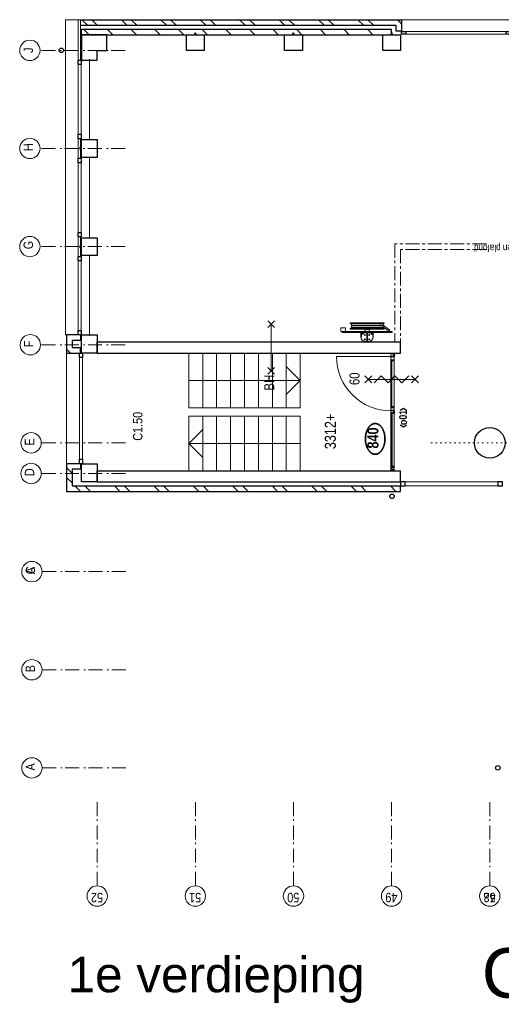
# Model space of a CAD drawing. Header units: millimetres. Extents: x 164654 to 368283, y 131426 to 252133.
# Tile 30 of 144: x 283447 to 292084, y 168962 to 186623. Entities that reach past the tile are written whole.
import ezdxf
from ezdxf.enums import TextEntityAlignment as Align

# ---------------------------------------------------------------- set-up
doc = ezdxf.new("R2010")
doc.units = ezdxf.units.MM
doc.header["$LTSCALE"] = 400
doc.header["$PDMODE"] = 3
doc.header["$PDSIZE"] = 15
for name, pattern in [('STYLE_05', [0.208282, 0.069427, -0.138855]), ('STYLE_06', [1.041641, 0.625, -0.208282, 0.069427, -0.138931]), ('STYLE_19', [1, 0.625, -0.125, 0.125, -0.125])]:
    doc.linetypes.add(name, pattern=pattern)
for name, color, linetype, lineweight in [('BA-Brandveiligheid', 7, 'Continuous', 15), ('Buitenkozijnen', 140, 'Continuous', 15), ('Detailaanduiding', 5, 'Continuous', 70), ('Kozijnmerken', 43, 'Continuous', 9), ('Lijn-stramien', 5, 'STYLE_06', 9), ('mat-baksteen', 5, 'Continuous', 25), ('mat-beton (ihwg)', 5, 'Continuous', 25), ('mat-glas-vert', 5, 'Continuous', 15), ('mat-kalkzandsteen', 5, 'Continuous', 25), ('MAT-kit', 140, 'Continuous', 5), ('mat-kunststof', 43, 'Continuous', 9), ('mat-staal', 5, 'Continuous', 25), ('None', 7, 'Continuous', 9), ('Ruimtenummers', 5, 'Continuous', 25), ('Tekst', 140, 'Continuous', 15), ('~None', 5, 'Continuous', 9)]:
    doc.layers.add(name, color=color, linetype=linetype, lineweight=lineweight)
doc.layers.add('plat', color=5, linetype='Continuous')
doc.styles.add('Abadi MT Condensed Light', font='txt', dxfattribs={"height": 176.388889})
doc.styles.add('Arial', font='arial.ttf', dxfattribs={"height": 211.666667})
doc.styles.add('Arial Narrow', font='ARIALN.TTF', dxfattribs={"height": 222.25})
doc.styles.add('Arial Narrow (bold)', font='ARIALNB.TTF', dxfattribs={"height": 172.861111})
doc.styles.get("Standard").update_dxf_attribs({"font": 'arial.ttf'})

# ---------------------------------------------------------------- blocks, each defined once
blk = doc.blocks.new('*X237')
at = {"layer": 'None', "lineweight": 5}
blk.add_line((-9789, 34850), (-10769, 34850), dxfattribs=at)
blk = doc.blocks.new('*U238')
at = {"layer": 'mat-kunststof', "lineweight": 9}
blk.add_lwpolyline([(-10809, 34830), (-10799, 34830), (-10799, 34860), (-10809, 34860)], close=True, dxfattribs=at)
at = {"layer": 'None', "lineweight": 9}
blk.add_lwpolyline([(-10809, 34830), (-10799, 34860), (-10809, 34860), (-10799, 34830)], dxfattribs=at)
blk = doc.blocks.new('*U239')
at = {"layer": 'MAT-kit', "color": 9, "linetype": 'Continuous', "lineweight": 5}
for points in [[(-10809, 34873), (-10804, 34871), (-10799, 34873), (-10799, 34867), (-10799, 34860), (-10804, 34860), (-10809, 34860), (-10809, 34867), (-10809, 34873)], [(-10809, 34818), (-10804, 34820), (-10799, 34818), (-10799, 34824), (-10799, 34830), (-10804, 34830), (-10809, 34830), (-10809, 34824), (-10809, 34818)]]:
    blk.add_open_spline(points, degree=2, knots=[0, 0, 0, 0.229184, 0.229184, 0.5027, 0.5027, 0.726485, 0.726485, 1, 1, 1], dxfattribs=at)
at = {"layer": 'None', "color": 7}
blk.add_blockref('*U238', (0, 0), dxfattribs=at)
blk = doc.blocks.new('jan404.129')
at = {"layer": 'None', "lineweight": 15, "flags": 128}
for points in [[(-10, 14.85), (-10, -24.79), (10, -24.79), (10, 14.85)], [(8.5, 13.35), (8.5, -23.29), (-8.5, -23.29), (-8.5, 13.35)]]:
    blk.add_lwpolyline(points, close=True, dxfattribs=at)
blk = doc.blocks.new('*U240')
at = {"layer": 'None', "color": 7, "linetype": 'Continuous', "lineweight": 15}
for p, q in [((-10798.9, 34873.5), (-10798.9, 34816.5)), ((-10731, 34875), (-10797.4, 34875)), ((-10797.4, 34873.5), (-10797.4, 34816.5)), ((-10749.5, 34873.5), (-10797.4, 34873.5)), ((-10797.4, 34816.5), (-10751, 34816.5)), ((-10797.4, 34815), (-10751, 34815)), ((-10751, 34816.5), (-10751, 34872)), ((-10731, 34873.5), (-10749.5, 34873.5)), ((-10749.5, 34816.5), (-10749.5, 34872)), ((-10749.5, 34872), (-10731, 34872))]:
    blk.add_line(p, q, dxfattribs=at)
for centre, start, end in [((-10797.4, 34873.5), 90, 180), ((-10797.4, 34816.5), 180, 270), ((-10749.5, 34872), 90, 180), ((-10751, 34816.5), 270, 0), ((-10731, 34873.5), 0, 90), ((-10731, 34873.5), 270, 0)]:
    blk.add_arc(centre, 1.5, start, end, dxfattribs=at)
at = {"layer": 'None', "linetype": 'Continuous', "lineweight": 5}
blk.add_point((-10798.9, 34840), dxfattribs=at)
at = {"layer": 'mat-staal', "color": 7, "xscale": -1, "rotation": 180}
blk.add_blockref('jan404.129', (-10738.9, 34829.9), dxfattribs=at)
blk = doc.blocks.new('*U241')
at = {"layer": 'None', "color": 7, "linetype": 'Continuous', "lineweight": 15}
for p, q in [((-8772, 34817), (-8771, 34818)), ((-8772, 34816), (-8772, 34817)), ((-8772, 34816), (-8771, 34815)), ((-8772, 34816), (-8772, 34816)), ((-8771, 34818), (-8770, 34818)), ((-8771, 34815), (-8770, 34815)), ((-8751, 34818), (-8770, 34818)), ((-8770, 34816), (-8751, 34816)), ((-8770, 34815), (-8739, 34815)), ((-8759, 34867), (-8758, 34868)), ((-8759, 34866), (-8759, 34867)), ((-8759, 34866), (-8759, 34834)), ((-8759, 34834), (-8759, 34823)), ((-8759, 34823), (-8758, 34822)), ((-8759, 34823), (-8759, 34823)), ((-8758, 34868), (-8757, 34868)), ((-8758, 34822), (-8757, 34822)), ((-8749, 34868), (-8757, 34868)), ((-8749, 34866), (-8757, 34866)), ((-8757, 34866), (-8757, 34834)), ((-8757, 34834), (-8757, 34823)), ((-8757, 34823), (-8751, 34823)), ((-8757, 34822), (-8751, 34822)), ((-8750, 34823), (-8751, 34823)), ((-8751, 34822), (-8750, 34822)), ((-8750, 34818), (-8751, 34818)), ((-8750, 34817), (-8751, 34816)), ((-8751, 34816), (-8739, 34816)), ((-8749, 34823), (-8750, 34823)), ((-8750, 34822), (-8750, 34821)), ((-8750, 34822), (-8750, 34822)), ((-8750, 34821), (-8749, 34821)), ((-8750, 34819), (-8750, 34818)), ((-8749, 34819), (-8750, 34819)), ((-8750, 34818), (-8750, 34818)), ((-8749, 34817), (-8750, 34817)), ((-8749, 34874), (-8748, 34875)), ((-8749, 34873), (-8749, 34874)), ((-8749, 34873), (-8749, 34868)), ((-8748, 34867), (-8749, 34866)), ((-8748, 34822), (-8749, 34823)), ((-8749, 34821), (-8749, 34820)), ((-8749, 34820), (-8749, 34819)), ((-8749, 34820), (-8749, 34820)), ((-8749, 34819), (-8749, 34819)), ((-8748, 34818), (-8749, 34817)), ((-8748, 34875), (-8747, 34875)), ((-8747, 34868), (-8748, 34867)), ((-8748, 34867), (-8748, 34867)), ((-8748, 34822), (-8748, 34822)), ((-8748, 34821), (-8748, 34822)), ((-8747, 34820), (-8748, 34821)), ((-8747, 34820), (-8748, 34819)), ((-8748, 34819), (-8748, 34818)), ((-8748, 34818), (-8748, 34818)), ((-8739, 34875), (-8747, 34875)), ((-8747, 34873), (-8747, 34868)), ((-8739, 34873), (-8747, 34873)), ((-8710, 34875), (-8739, 34875)), ((-8710, 34873), (-8739, 34873)), ((-8739, 34816), (-8710, 34816)), ((-8739, 34815), (-8710, 34815)), ((-8710, 34875), (-8709, 34874)), ((-8710, 34875), (-8710, 34875)), ((-8710, 34834), (-8710, 34873)), ((-8710, 34816), (-8710, 34834)), ((-8709, 34816), (-8710, 34815)), ((-8710, 34815), (-8710, 34815)), ((-8709, 34874), (-8709, 34873)), ((-8709, 34834), (-8709, 34873)), ((-8709, 34816), (-8709, 34834)), ((-8709, 34816), (-8709, 34816))]:
    blk.add_line(p, q, dxfattribs=at)
blk = doc.blocks.new('*U242')
at = {"layer": 'None', "linetype": 'Continuous', "lineweight": 5}
blk.add_point((-8737, 34815), dxfattribs=at)
at = {"layer": 'None', "color": 7}
blk.add_blockref('*U241', (0, 0), dxfattribs=at)
blk = doc.blocks.new('*U243')
at = {"layer": 'None', "color": 7, "linetype": 'Continuous', "lineweight": 15}
for p, q in [((-8839, 34874), (-8838, 34875)), ((-8755, 34875), (-8839, 34875)), ((-8839, 34873), (-8839, 34874)), ((-8839, 34873), (-8839, 34873)), ((-8838, 34872), (-8839, 34873)), ((-8775, 34873), (-8839, 34873)), ((-8838, 34875), (-8837, 34875)), ((-8837, 34872), (-8838, 34872)), ((-8819, 34875), (-8837, 34875)), ((-8819, 34873), (-8837, 34873)), ((-8837, 34872), (-8819, 34872)), ((-8837, 34815), (-8778, 34815)), ((-8819, 34873), (-8818, 34873)), ((-8819, 34872), (-8819, 34854)), ((-8819, 34854), (-8819, 34816)), ((-8819, 34816), (-8818, 34815)), ((-8819, 34816), (-8819, 34816)), ((-8818, 34873), (-8817, 34872)), ((-8818, 34873), (-8818, 34873)), ((-8818, 34815), (-8817, 34815)), ((-8817, 34872), (-8817, 34854)), ((-8817, 34854), (-8817, 34816)), ((-8817, 34816), (-8778, 34816)), ((-8778, 34872), (-8777, 34872)), ((-8778, 34871), (-8778, 34872)), ((-8778, 34870), (-8778, 34871)), ((-8778, 34870), (-8778, 34869)), ((-8778, 34869), (-8778, 34868)), ((-8778, 34868), (-8777, 34868)), ((-8778, 34823), (-8777, 34823)), ((-8778, 34823), (-8778, 34823)), ((-8778, 34822), (-8778, 34823)), ((-8778, 34816), (-8778, 34822)), ((-8777, 34816), (-8778, 34815)), ((-8778, 34815), (-8778, 34815)), ((-8777, 34873), (-8776, 34873)), ((-8777, 34872), (-8777, 34873)), ((-8777, 34871), (-8776, 34871)), ((-8777, 34870), (-8777, 34871)), ((-8777, 34870), (-8777, 34870)), ((-8777, 34869), (-8777, 34870)), ((-8777, 34869), (-8777, 34869)), ((-8776, 34869), (-8777, 34869)), ((-8777, 34868), (-8777, 34867)), ((-8777, 34867), (-8776, 34867)), ((-8777, 34823), (-8768, 34823)), ((-8777, 34822), (-8768, 34822)), ((-8777, 34816), (-8777, 34822)), ((-8777, 34816), (-8777, 34816)), ((-8776, 34873), (-8775, 34873)), ((-8776, 34872), (-8775, 34872)), ((-8776, 34871), (-8776, 34872)), ((-8776, 34868), (-8776, 34869)), ((-8775, 34868), (-8776, 34868)), ((-8776, 34867), (-8775, 34866)), ((-8775, 34873), (-8755, 34873)), ((-8775, 34872), (-8775, 34872)), ((-8775, 34872), (-8755, 34872)), ((-8775, 34868), (-8775, 34868)), ((-8768, 34868), (-8775, 34868)), ((-8768, 34866), (-8775, 34866)), ((-8768, 34868), (-8767, 34867)), ((-8768, 34868), (-8768, 34868)), ((-8768, 34854), (-8768, 34866)), ((-8768, 34823), (-8768, 34854)), ((-8767, 34823), (-8768, 34822)), ((-8768, 34822), (-8768, 34822)), ((-8767, 34867), (-8767, 34866)), ((-8767, 34854), (-8767, 34866)), ((-8767, 34823), (-8767, 34854)), ((-8767, 34823), (-8767, 34823)), ((-8755, 34875), (-8755, 34875)), ((-8754, 34874), (-8755, 34875)), ((-8754, 34873), (-8755, 34872)), ((-8755, 34872), (-8755, 34872)), ((-8754, 34873), (-8754, 34874)), ((-8754, 34873), (-8754, 34873))]:
    blk.add_line(p, q, dxfattribs=at)
at = {"layer": 'mat-staal', "color": 7, "xscale": -1, "rotation": 180}
blk.add_blockref('jan404.129', (-8829, 34830), dxfattribs=at)
blk = doc.blocks.new('*U244')
at = {"layer": 'None'}
blk.add_blockref('*U243', (0, 0), dxfattribs=at)
blk = doc.blocks.new('*U245')
at = {"layer": 'mat-kunststof', "lineweight": 9}
blk.add_lwpolyline([(-8699, 34830), (-8709, 34830), (-8709, 34860), (-8699, 34860)], close=True, dxfattribs=at)
at = {"layer": 'None', "lineweight": 9}
blk.add_lwpolyline([(-8699, 34830), (-8709, 34860), (-8699, 34860), (-8709, 34830)], dxfattribs=at)
blk = doc.blocks.new('*U246')
at = {"layer": 'MAT-kit', "color": 9, "linetype": 'Continuous', "lineweight": 5}
for points in [[(-8699, 34873), (-8704, 34871), (-8709, 34873), (-8709, 34867), (-8709, 34860), (-8704, 34860), (-8699, 34860), (-8699, 34867), (-8699, 34873)], [(-8699, 34818), (-8704, 34820), (-8709, 34818), (-8709, 34824), (-8709, 34830), (-8704, 34830), (-8699, 34830), (-8699, 34824), (-8699, 34818)]]:
    blk.add_open_spline(points, degree=2, knots=[0, 0, 0, 0.229184, 0.229184, 0.5027, 0.5027, 0.726485, 0.726485, 1, 1, 1], dxfattribs=at)
at = {"layer": 'None', "color": 7}
blk.add_blockref('*U245', (0, 0), dxfattribs=at)
blk = doc.blocks.new('*U247')
at = {"layer": 'None', "color": 7, "linetype": 'Continuous', "lineweight": 15}
for p, q in [((-9784, 34874), (-9783, 34875)), ((-9784, 34873), (-9784, 34874)), ((-9784, 34873), (-9783, 34872)), ((-9784, 34873), (-9784, 34873)), ((-9784, 34873), (-9754, 34873)), ((-9783, 34875), (-9782, 34875)), ((-9783, 34872), (-9782, 34872)), ((-9782, 34875), (-9754, 34875)), ((-9782, 34873), (-9764, 34873)), ((-9764, 34872), (-9782, 34872)), ((-9763, 34873), (-9764, 34873)), ((-9764, 34834), (-9764, 34872)), ((-9764, 34816), (-9764, 34834)), ((-9764, 34816), (-9763, 34815)), ((-9764, 34816), (-9764, 34816)), ((-9763, 34873), (-9763, 34873)), ((-9762, 34872), (-9763, 34873)), ((-9763, 34815), (-9762, 34815)), ((-9754, 34815), (-9763, 34815)), ((-9762, 34834), (-9762, 34872)), ((-9762, 34816), (-9762, 34834)), ((-9754, 34816), (-9762, 34816)), ((-9754, 34875), (-9740, 34875)), ((-9754, 34873), (-9740, 34873)), ((-9736, 34816), (-9754, 34816)), ((-9717, 34815), (-9754, 34815)), ((-9739, 34875), (-9740, 34875)), ((-9740, 34873), (-9740, 34868)), ((-9740, 34868), (-9740, 34867)), ((-9740, 34867), (-9739, 34867)), ((-9740, 34821), (-9739, 34822)), ((-9740, 34820), (-9740, 34821)), ((-9740, 34820), (-9740, 34819)), ((-9740, 34819), (-9739, 34818)), ((-9739, 34874), (-9739, 34875)), ((-9738, 34873), (-9739, 34874)), ((-9739, 34867), (-9738, 34866)), ((-9739, 34822), (-9738, 34823)), ((-9739, 34822), (-9739, 34822)), ((-9739, 34818), (-9738, 34817)), ((-9739, 34818), (-9739, 34818)), ((-9738, 34873), (-9738, 34868)), ((-9738, 34868), (-9730, 34868)), ((-9738, 34866), (-9730, 34866)), ((-9738, 34823), (-9737, 34823)), ((-9737, 34822), (-9738, 34821)), ((-9738, 34821), (-9738, 34820)), ((-9738, 34821), (-9738, 34821)), ((-9738, 34820), (-9738, 34819)), ((-9738, 34820), (-9738, 34820)), ((-9738, 34819), (-9737, 34818)), ((-9738, 34819), (-9738, 34819)), ((-9738, 34819), (-9738, 34819)), ((-9738, 34817), (-9737, 34817)), ((-9737, 34823), (-9736, 34823)), ((-9737, 34822), (-9737, 34822)), ((-9736, 34822), (-9737, 34822)), ((-9737, 34818), (-9736, 34818)), ((-9737, 34818), (-9737, 34818)), ((-9737, 34817), (-9736, 34816)), ((-9730, 34823), (-9736, 34823)), ((-9730, 34822), (-9736, 34822)), ((-9736, 34818), (-9717, 34818)), ((-9717, 34816), (-9736, 34816)), ((-9735, 34875), (-9734, 34875)), ((-9735, 34874), (-9735, 34875)), ((-9735, 34873), (-9735, 34874)), ((-9735, 34873), (-9735, 34872)), ((-9735, 34873), (-9735, 34873)), ((-9735, 34872), (-9734, 34872)), ((-9734, 34875), (-9659, 34875)), ((-9714, 34873), (-9734, 34873)), ((-9714, 34872), (-9734, 34872)), ((-9729, 34868), (-9730, 34868)), ((-9730, 34866), (-9730, 34834)), ((-9730, 34834), (-9730, 34823)), ((-9729, 34822), (-9730, 34822)), ((-9729, 34867), (-9729, 34868)), ((-9728, 34866), (-9729, 34867)), ((-9729, 34823), (-9729, 34822)), ((-9728, 34823), (-9729, 34823)), ((-9728, 34866), (-9728, 34834)), ((-9728, 34834), (-9728, 34823)), ((-9722, 34868), (-9722, 34867)), ((-9721, 34868), (-9722, 34868)), ((-9722, 34867), (-9722, 34866)), ((-9722, 34854), (-9722, 34866)), ((-9722, 34823), (-9722, 34854)), ((-9722, 34823), (-9722, 34822)), ((-9722, 34823), (-9722, 34823)), ((-9722, 34822), (-9721, 34822)), ((-9721, 34868), (-9714, 34868)), ((-9721, 34866), (-9714, 34866)), ((-9721, 34854), (-9721, 34866)), ((-9721, 34823), (-9721, 34854)), ((-9712, 34823), (-9721, 34823)), ((-9712, 34822), (-9721, 34822)), ((-9716, 34818), (-9717, 34818)), ((-9716, 34815), (-9717, 34815)), ((-9716, 34817), (-9716, 34818)), ((-9715, 34816), (-9716, 34817)), ((-9716, 34816), (-9716, 34815)), ((-9715, 34816), (-9716, 34816)), ((-9714, 34873), (-9714, 34873)), ((-9713, 34873), (-9714, 34873)), ((-9714, 34873), (-9659, 34873)), ((-9714, 34872), (-9714, 34872)), ((-9713, 34872), (-9714, 34872)), ((-9714, 34868), (-9713, 34868)), ((-9714, 34868), (-9714, 34868)), ((-9714, 34867), (-9714, 34866)), ((-9713, 34867), (-9714, 34867)), ((-9712, 34872), (-9713, 34873)), ((-9713, 34871), (-9713, 34872)), ((-9713, 34871), (-9713, 34871)), ((-9713, 34870), (-9713, 34871)), ((-9712, 34870), (-9713, 34870)), ((-9713, 34869), (-9712, 34870)), ((-9713, 34869), (-9713, 34869)), ((-9713, 34869), (-9713, 34869)), ((-9713, 34868), (-9713, 34869)), ((-9712, 34868), (-9713, 34867)), ((-9711, 34872), (-9712, 34872)), ((-9711, 34868), (-9712, 34868)), ((-9712, 34823), (-9712, 34823)), ((-9711, 34823), (-9712, 34823)), ((-9712, 34816), (-9712, 34822)), ((-9712, 34816), (-9712, 34815)), ((-9712, 34816), (-9712, 34816)), ((-9712, 34815), (-9711, 34815)), ((-9711, 34871), (-9711, 34872)), ((-9711, 34870), (-9711, 34871)), ((-9711, 34870), (-9711, 34869)), ((-9711, 34869), (-9711, 34868)), ((-9711, 34822), (-9711, 34823)), ((-9711, 34816), (-9711, 34822)), ((-9660, 34816), (-9711, 34816)), ((-9660, 34815), (-9711, 34815)), ((-9680, 34873), (-9680, 34872)), ((-9680, 34873), (-9680, 34873)), ((-9679, 34873), (-9680, 34873)), ((-9680, 34872), (-9680, 34854)), ((-9680, 34854), (-9680, 34816)), ((-9679, 34816), (-9680, 34815)), ((-9680, 34815), (-9680, 34815)), ((-9679, 34875), (-9660, 34875)), ((-9679, 34873), (-9660, 34873)), ((-9660, 34872), (-9679, 34872)), ((-9679, 34872), (-9679, 34854)), ((-9679, 34854), (-9679, 34816)), ((-9679, 34816), (-9679, 34816)), ((-9660, 34875), (-9660, 34875)), ((-9659, 34874), (-9660, 34875)), ((-9660, 34872), (-9659, 34873)), ((-9660, 34872), (-9660, 34872)), ((-9659, 34873), (-9659, 34874)), ((-9659, 34873), (-9659, 34873))]:
    blk.add_line(p, q, dxfattribs=at)
at = {"layer": 'None', "linetype": 'Continuous', "lineweight": 5}
blk.add_point((-9756, 34815), dxfattribs=at)
at = {"layer": 'mat-staal', "color": 7, "rotation": 180}
for p in [(-9774, 34830), (-9669, 34830)]:
    blk.add_blockref('jan404.129', p, dxfattribs=at)
blk = doc.blocks.new('*U248')
at = {"layer": 'mat-glas-vert', "color": 140, "lineweight": 15}
for points in [[(-9789, 34848), (-10769, 34848), (-10769, 34856), (-9789, 34856)], [(-9772, 34858), (-10739, 34858), (-10739, 34868), (-9772, 34868)], [(-8829, 34858), (-9671, 34858), (-9671, 34868), (-8829, 34868)]]:
    blk.add_lwpolyline(points, close=True, dxfattribs=at)
at = {"layer": 'None', "color": 43, "linetype": 'Continuous', "lineweight": 9}
blk.add_line((-8759, 34873), (-8759, 35850), dxfattribs=at)
at = {"layer": 'None', "lineweight": 9}
blk.add_lwpolyline([(-10799, 34815), (-10799, 34875), (-8709, 34875), (-8709, 34815)], close=True, dxfattribs=at)
at = {"layer": 'None', "color": 43, "linetype": 'Continuous', "lineweight": 9}
blk.add_arc((-8759, 34874), 976, 89.9877, 180.0459, dxfattribs=at)
at = {"layer": 'mat-glas-vert', "color": 140}
blk.add_blockref('*X237', (0, 0), dxfattribs=at)
at = {"layer": 'mat-staal', "color": 7}
for name in ['*U239', '*U246']:
    blk.add_blockref(name, (0, 0), dxfattribs=at)
at = {"layer": 'None', "color": 7}
for name in ['*U240', '*U247', '*U244', '*U242']:
    blk.add_blockref(name, (0, 0), dxfattribs=at)
blk = doc.blocks.new('060min zelfsluitend Y')
at = {"layer": 'BA-Brandveiligheid', "color": 7, "linetype": 'Continuous', "lineweight": 15}
for p, q in [((-62, 477), (62, 353)), ((62, 477), (-62, 353)), ((-62, -484), (62, -360)), ((62, -484), (-62, -360))]:
    blk.add_line(p, q, dxfattribs=at)
at = {"layer": 'None', "color": 7, "linetype": 'Continuous', "lineweight": 15}
for p, q in [((0, -422), (0, 415)), ((62, 185), (-62, 309)), ((62, 185), (-62, 62)), ((62, -62), (-62, 62)), ((62, -62), (-62, -185)), ((62, -309), (-62, -185))]:
    blk.add_line(p, q, dxfattribs=at)
at = {"layer": 'BA-Brandveiligheid', "color": 43, "insert": (-103, 753), "char_height": 177.8, "attachment_point": 1, "style": 'Arial Narrow'}
blk.add_mtext('60', dxfattribs=at)
blk = doc.blocks.new('Kolom hoek 330x330')
at = {"layer": 'mat-beton (ihwg)', "lineweight": 25, "flags": 128}
blk.add_lwpolyline([(-175, 0), (0, 0), (0, -175), (280, -175), (280, 280), (-175, 280)], close=True, dxfattribs=at)
blk = doc.blocks.new('Kolom O 550')
at = {"layer": 'mat-beton (ihwg)', "lineweight": 25}
blk.add_circle((0, 0), 275, dxfattribs=at)
blk = doc.blocks.new('*X834')
at = {"layer": 'None', "lineweight": 9}
for p, q in [((-11029, 40590), (-10929, 40690)), ((-10852, 40590), (-10752, 40690))]:
    blk.add_line(p, q, dxfattribs=at)
blk = doc.blocks.new('*X835')
at = {"layer": 'None', "lineweight": 9}
for p, q in [((-11179, 40440), (-11079, 40540)), ((-11179, 40263), (-11079, 40363)), ((-11179, 39733), (-11079, 39833)), ((-11179, 39556), (-11079, 39656)), ((-11179, 39026), (-11079, 39126)), ((-11179, 38849), (-11079, 38949)), ((-11179, 38319), (-11079, 38419)), ((-11179, 38142), (-11079, 38242)), ((-11179, 37611), (-11079, 37711)), ((-11179, 37435), (-11079, 37535)), ((-11179, 36904), (-11079, 37004)), ((-11179, 36728), (-11079, 36828)), ((-11179, 36197), (-11079, 36297)), ((-11179, 36021), (-11079, 36121)), ((-11179, 35490), (-11079, 35590)), ((-11179, 35314), (-11079, 35414)), ((-11179, 34783), (-11079, 34883)), ((-11086, 34700), (-11079, 34707))]:
    blk.add_line(p, q, dxfattribs=at)
blk = doc.blocks.new('*X836')
at = {"layer": 'None', "lineweight": 9}
blk.add_line((-8665, 40656), (-8631, 40690), dxfattribs=at)
blk = doc.blocks.new('*X837')
at = {"layer": 'None', "lineweight": 9}
blk.add_line((-8699, 40622), (-8665, 40656), dxfattribs=at)
blk = doc.blocks.new('*X838')
at = {"layer": 'None', "lineweight": 9}
for p, q in [((-2989, 40286), (-2889, 40386)), ((-2989, 39862), (-2889, 39962)), ((-2989, 39437), (-2889, 39537)), ((-2989, 39013), (-2889, 39113)), ((-2989, 38589), (-2889, 38689)), ((-2989, 38165), (-2889, 38265)), ((-2989, 37740), (-2889, 37840)), ((-2989, 37316), (-2889, 37416)), ((-2989, 36892), (-2889, 36992)), ((-2989, 36468), (-2889, 36568)), ((-2989, 36043), (-2889, 36143)), ((-2989, 35619), (-2889, 35719)), ((-2989, 35195), (-2889, 35295)), ((-2900, 34860), (-2889, 34871))]:
    blk.add_line(p, q, dxfattribs=at)
blk = doc.blocks.new('*X839')
at = {"layer": 'None', "lineweight": 9}
for p, q in [((-2819, 40315), (-2719, 40415)), ((-2819, 40138), (-2719, 40238)), ((-2819, 39607), (-2719, 39707)), ((-2819, 39431), (-2719, 39531)), ((-2819, 38900), (-2719, 39000)), ((-2819, 38724), (-2719, 38824)), ((-2819, 38193), (-2719, 38293)), ((-2819, 38017), (-2719, 38117)), ((-2819, 37486), (-2719, 37586)), ((-2819, 37310), (-2719, 37410)), ((-2819, 36779), (-2719, 36879)), ((-2819, 36603), (-2719, 36703)), ((-2819, 36072), (-2719, 36172)), ((-2819, 35896), (-2719, 35996)), ((-2819, 35365), (-2719, 35465)), ((-2819, 35188), (-2719, 35288)), ((-2755, 34721), (-2719, 34758))]:
    blk.add_line(p, q, dxfattribs=at)
blk = doc.blocks.new('Gevelpui best 1410 (2D)')
at = {"layer": 'Buitenkozijnen', "lineweight": 15}
for p, q in [((-260, 0), (-260, -1410)), ((-260, 0), (-210, 0)), ((-210, 0), (-210, -1410)), ((-260, -1410), (-210, -1410))]:
    blk.add_line(p, q, dxfattribs=at)
at = {"layer": 'Buitenkozijnen', "color": 92, "lineweight": 25}
for points in [[(-260, 0), (-210, 0), (-210, -80), (-260, -80)], [(-260, -1330), (-210, -1330), (-210, -1410), (-260, -1410)]]:
    blk.add_lwpolyline(points, close=True, dxfattribs=at)
at = {"layer": 'None', "color": 43, "linetype": 'Continuous', "lineweight": 9}
blk.add_line((-410, 15), (-410, -1425), dxfattribs=at)
blk = doc.blocks.new('*U66')
at = {"layer": 'Buitenkozijnen', "lineweight": 15}
for p, q in [((0, 25), (1985, 25)), ((0, -25), (0, 25)), ((1985, -25), (1985, 25)), ((0, -25), (1985, -25))]:
    blk.add_line(p, q, dxfattribs=at)
blk = doc.blocks.new('Gevelpui best 1985')
at = {"layer": 'Buitenkozijnen', "color": 43, "lineweight": 9}
blk.add_line((0, 260), (1985, 260), dxfattribs=at)
at = {"layer": 'Buitenkozijnen', "color": 92, "lineweight": 25}
for points in [[(0, -25), (0, 25), (80, 25), (80, -25)], [(1905, -25), (1905, 25), (1985, 25), (1985, -25)]]:
    blk.add_lwpolyline(points, close=True, dxfattribs=at)
at = {"layer": 'Buitenkozijnen'}
blk.add_blockref('*U66', (0, 0), dxfattribs=at)
blk = doc.blocks.new('*X880')
at = {"layer": 'None', "lineweight": 9}
blk.add_line((-2792, 34685), (-2755, 34721), dxfattribs=at)
blk = doc.blocks.new('*U69')
at = {"layer": 'Buitenkozijnen', "lineweight": 15}
for p, q in [((-10, 0), (-10, -1960)), ((-10, 0), (40, 0)), ((40, 0), (40, -1960)), ((-10, -1960), (40, -1960))]:
    blk.add_line(p, q, dxfattribs=at)
blk = doc.blocks.new('Gevelpui best 1960')
at = {"layer": 'Buitenkozijnen', "color": 43, "lineweight": 9}
blk.add_line((250, 0), (250, -1960), dxfattribs=at)
at = {"layer": 'Buitenkozijnen', "color": 92, "lineweight": 25}
for points in [[(-10, 0), (40, 0), (40, -80), (-10, -80)], [(-10, -1880), (40, -1880), (40, -1960), (-10, -1960)]]:
    blk.add_lwpolyline(points, close=True, dxfattribs=at)
at = {"layer": 'Buitenkozijnen'}
blk.add_blockref('*U69', (0, 0), dxfattribs=at)
blk = doc.blocks.new('*U910')
at = {"layer": 'Buitenkozijnen', "lineweight": 15}
for p, q in [((-11079, 34700), (-11009, 34700)), ((-11079, 32870), (-11079, 34700)), ((-11009, 32870), (-11009, 34700)), ((-11079, 32870), (-11009, 32870))]:
    blk.add_line(p, q, dxfattribs=at)
blk = doc.blocks.new('*U911')
at = {"layer": 'Buitenkozijnen', "color": 92, "lineweight": 25}
for points in [[(-11009, 34700), (-11079, 34700), (-11079, 34617), (-11009, 34617)], [(-11009, 32953), (-11079, 32953), (-11079, 32870), (-11009, 32870)]]:
    blk.add_lwpolyline(points, close=True, dxfattribs=at)
at = {"layer": 'Buitenkozijnen'}
blk.add_blockref('*U910', (0, 0), dxfattribs=at)
blk = doc.blocks.new('HWA')
at = {"layer": 'None', "color": 92, "linetype": 'Continuous', "lineweight": 25}
blk.add_circle((0, -74), 40, dxfattribs=at)
blk = doc.blocks.new('Kolom 280x320')
at = {"layer": 'mat-beton (ihwg)', "lineweight": 25}
blk.add_lwpolyline([(-300, 160), (-20, 160), (-20, -160), (-300, -160)], close=True, dxfattribs=at)
at = {"layer": 'None', "color": 92, "linetype": 'Continuous', "lineweight": 5}
blk.add_point((0, 0), dxfattribs=at)
blk = doc.blocks.new('*U34')
at = {"layer": 'None', "color": 140, "linetype": 'Continuous', "lineweight": 15, "flags": 128}
blk.add_lwpolyline([(-21, 110), (59, 110), (59, 107, -0.391021), (53, 100), (-1, 96, 0.391021), (-12, 83), (-12, -83, 0.391021), (-1, -96), (53, -100, -0.391021), (59, -107), (59, -110), (-21, -110)], format="xyb", close=True, dxfattribs=at)
blk = doc.blocks.new('*U35')
at = {"layer": 'None', "color": 253, "linetype": 'Continuous', "lineweight": 5}
for p, q in [((96.625, -278), (96.625, 266)), ((125.704, -278), (125.704, 266)), ((50.42, -31.849), (50.42, 29))]:
    blk.add_line(p, q, dxfattribs=at)
at = {"layer": 'None', "color": 140, "linetype": 'Continuous', "lineweight": 15}
for p, q in [((50.42, 29), (1.453, 57.31)), ((0, -61), (50.42, -31.849))]:
    blk.add_line(p, q, dxfattribs=at)
at = {"layer": 'None', "color": 92, "linetype": 'Continuous', "lineweight": 25}
for points in [[(60.916, 296), (76.476, 296), (76.476, -300), (60.916, -300)], [(154.785, 296), (171.344, 296), (171.344, -302), (154.785, -302)]]:
    blk.add_lwpolyline(points, close=True, dxfattribs=at)
at = {"layer": 'None', "color": 253, "linetype": 'Continuous', "lineweight": 5}
blk.add_lwpolyline([(50.929, 18), (60.916, 18), (60.916, -18), (50.929, -18)], close=True, dxfattribs=at)
for points, knots in [([(96.866, 264), (96.866, 268.997), (93.792, 272.9335), (90.718, 276.87), (85.875, 278.0735), (81.032, 279.277), (76.476, 277.238)], [0, 0, 0, 0.3335495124, 0.3335495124, 0.6668288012, 0.6668288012, 1, 1, 1]), ([(125.825, 264), (125.825, 267.886), (123.8855, 271.2505), (121.946, 274.615), (118.586, 276.5575), (115.226, 278.5), (107.466, 278.5), (104.106, 276.5575), (100.746, 274.615), (98.806, 271.2505), (96.866, 267.886), (96.866, 264)], [0, 0, 0, 0.1667696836, 0.1667696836, 0.3334232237, 0.3334232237, 0.4999946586, 0.6665660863, 0.6665660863, 0.833226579, 0.833226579, 1, 1, 1]), ([(154.785, 264), (154.785, 267.886), (152.845, 271.2505), (150.905, 274.615), (147.5455, 276.5575), (144.186, 278.5), (140.306, 278.5), (136.426, 278.5), (133.066, 276.5575), (129.706, 274.615), (127.7655, 271.2505), (125.825, 267.886), (125.825, 264)], [0, 0, 0, 0.1667729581, 0.1667729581, 0.3334246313, 0.3334246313, 0.4999853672, 0.4999853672, 0.666556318, 0.666556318, 0.8332233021, 0.8332233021, 1, 1, 1]), ([(76.477, -291.432), (81.039, -293.343), (85.8175, -292.072), (90.596, -290.801), (93.6105, -286.876), (96.625, -282.951), (96.625, -278)], [0, 0, 0, 0.333165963, 0.333165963, 0.6664584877, 0.6664584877, 1, 1, 1]), ([(96.625, -278), (96.625, -281.901), (98.573, -285.2795), (100.521, -288.658), (103.895, -290.609), (107.269, -292.56), (111.165, -292.56), (115.061, -292.56), (118.435, -290.609), (121.809, -288.658), (123.7565, -285.2795), (125.704, -281.901), (125.704, -278)], [0, 0, 0, 0.1667545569, 0.1667545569, 0.3334268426, 0.3334268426, 0.5000053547, 0.5000053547, 0.6665838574, 0.6665838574, 0.8332491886, 0.8332491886, 1, 1, 1]), ([(125.704, -278), (125.704, -281.901), (127.6525, -285.2795), (129.601, -288.658), (132.975, -290.609), (136.349, -292.56), (140.245, -292.56), (144.141, -292.56), (147.5145, -290.609), (150.888, -288.658), (152.836, -285.2795), (154.784, -281.901), (154.784, -278)], [0, 0, 0, 0.1667578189, 0.1667578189, 0.3334365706, 0.3334365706, 0.5000146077, 0.5000146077, 0.6665824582, 0.6665824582, 0.8332459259, 0.8332459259, 1, 1, 1])]:
    blk.add_open_spline(points, degree=2, knots=knots, dxfattribs=at)
blk = doc.blocks.new('BSH')
at = {"layer": 'None', "color": 140, "linetype": 'Continuous', "lineweight": 15}
for p, q in [((-159.8585, -36.7557), (-159.8585, 32.756)), ((-80, -6.8893), (-80, 2.8892)), ((0, -61), (0, 111.155))]:
    blk.add_line(p, q, dxfattribs=at)
at = {"layer": 'None', "color": 253, "linetype": 'Continuous', "lineweight": 5}
for p, q in [((27.7468, -383.0008), (105.0969, -276.5164)), ((130.6676, -289.4337), (48.7568, -402.0618)), ((135.277, -233.0824), (136.142, -233.8294))]:
    blk.add_line(p, q, dxfattribs=at)
at = {"layer": 'None', "color": 140, "linetype": 'Continuous', "lineweight": 15}
for points in [[(0, 448), (20, 448), (20, -452), (0, -452)], [(20, 469.75), (82, 469.75), (82, 382.75), (20, 382.75)], [(-160, 2.8892), (-9, 2.8892), (-9, -6.8893), (-160, -6.8893)]]:
    blk.add_lwpolyline(points, close=True, dxfattribs=at)
at = {"layer": 'None', "color": 8, "linetype": 'Continuous', "lineweight": 5}
for centre in [(-124, 37.275), (-44.5, 38.775), (-124, -41.275), (-45, -41.275)]:
    blk.add_circle(centre, 8.5, dxfattribs=at)
at = {"layer": 'None', "color": 140, "linetype": 'Continuous', "lineweight": 15}
for centre, start, end in [((-80, 28), 90, 180), ((-80, -32), 180, 270)]:
    blk.add_arc(centre, 80, start, end, dxfattribs=at)
at = {"layer": 'None', "color": 9, "linetype": 'Continuous', "lineweight": 5}
blk.add_arc((38.2528, -392.5302), 14.18399, 137.790600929, 325.770923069, dxfattribs=at)
at = {"layer": 'None', "color": 92, "linetype": 'Continuous', "lineweight": 25}
for points, knots in [([(-11.70075, 86.5025), (-12.2626, 89.0317), (-14.0137, 90.9408), (-15.7648, 92.8499), (-18.23575, 93.6275), (-20.7067, 94.4051), (-23.236, 93.84325), (-25.7653, 93.2814), (-27.67445, 91.53015), (-29.5836, 89.7789), (-30.36125, 87.3079), (-31.1389, 84.8369), (-30.57705, 82.3077), (-30.0152, 79.7785), (-28.26385, 77.8694), (-26.5125, 75.9603), (-24.0415, 75.1827), (-21.5705, 74.4051), (-19.0412, 74.96695), (-16.5119, 75.5288), (-14.60305, 77.28005), (-12.6942, 79.0313), (-11.91655, 81.5023), (-11.1389, 83.9733), (-11.70075, 86.5025)], [0, 0, 0, 0.0833344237, 0.0833344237, 0.1666618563, 0.1666618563, 0.2499968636, 0.2499968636, 0.3333348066, 0.3333348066, 0.4166657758, 0.4166657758, 0.5000000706, 0.5000000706, 0.583336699, 0.583336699, 0.666668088, 0.666668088, 0.7500039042, 0.7500039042, 0.8333377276, 0.8333377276, 0.9166657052, 0.9166657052, 1, 1, 1]), ([(-11.75695, -89.71225), (-12.375, -92.4944), (-14.3012, -94.5944), (-16.2274, -96.6944), (-18.94545, -97.54975), (-21.6635, -98.4051), (-24.4457, -97.78705), (-27.2279, -97.169), (-29.328, -95.24265), (-31.4281, -93.3163), (-32.2835, -90.5982), (-33.1389, -87.8801), (-32.52085, -85.09795), (-31.9028, -82.3158), (-29.97635, -80.2158), (-28.0499, -78.1158), (-25.3318, -77.26045), (-22.6137, -76.4051), (-19.83145, -77.02315), (-17.0492, -77.6412), (-14.94945, -79.56755), (-12.8497, -81.4939), (-11.9943, -84.212), (-11.1389, -86.9301), (-11.75695, -89.71225)], [0, 0, 0, 0.083334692, 0.083334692, 0.1666618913, 0.1666618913, 0.2499964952, 0.2499964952, 0.3333343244, 0.3333343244, 0.4166651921, 0.4166651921, 0.4999998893, 0.4999998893, 0.5833365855, 0.5833365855, 0.6666673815, 0.6666673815, 0.7500034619, 0.7500034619, 0.8333376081, 0.8333376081, 0.9166653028, 0.9166653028, 1, 1, 1])]:
    blk.add_open_spline(points, degree=2, knots=knots, dxfattribs=at)
at = {"layer": 'None', "color": 7}
blk.add_blockref('*U35', (0, 0), dxfattribs=at)
at = {"layer": 'None', "color": 140, "rotation": 180}
blk.add_blockref('*U34', (-21.4, -2), dxfattribs=at)
blk = doc.blocks.new('0BH  X')
at = {"layer": 'BA-Brandveiligheid', "color": 7, "linetype": 'Continuous', "lineweight": 15}
for p, q in [((-480, 62), (-357, -62)), ((-480, -62), (-357, 62)), ((-418, 0), (418, 0)), ((480, 62), (357, -62)), ((480, -62), (357, 62))]:
    blk.add_line(p, q, dxfattribs=at)
at = {"layer": 'BA-Brandveiligheid', "color": 43, "insert": (-773, 124), "char_height": 177.8, "attachment_point": 1, "style": 'Arial Narrow'}
blk.add_mtext('BH', dxfattribs=at)
blk = doc.blocks.new('Kozijnmerk 50')
at = {"layer": 'Kozijnmerken', "color": 92, "linetype": 'Continuous', "lineweight": 25}
for points in [[(-132, 51), (-165, -6), (-132, -62)], [(132, 51), (165, -6), (132, -62)]]:
    blk.add_lwpolyline(points, dxfattribs=at)
at = {"layer": 'None', "color": 43, "style": 'Arial Narrow (bold)'}
blk.add_attdef('merk', text='', height=138, dxfattribs=at).set_placement((0, 0), align=Align.MIDDLE_CENTER)
blk = doc.blocks.new('Detail')
at = {"layer": 'Detailaanduiding', "color": 1, "linetype": 'Continuous', "lineweight": 35}
blk.add_open_spline([(-134, 154), (-70, 177), (77, 177), (141, 154), (205, 130), (242, 90), (278, 49), (278, 2), (278, -45), (242, -85), (205, -126), (141, -149), (77, -173), (-70, -173), (-134, -149), (-198, -126), (-235, -85), (-272, -45), (-272, 2), (-272, 49), (-235, 90), (-198, 130), (-134, 154)], degree=2, knots=[0, 0, 0, 0.097932, 0.195864, 0.195864, 0.280023, 0.280023, 0.347931, 0.347931, 0.415846, 0.415846, 0.5, 0.5, 0.597932, 0.695864, 0.695864, 0.780023, 0.780023, 0.847931, 0.847931, 0.915846, 0.915846, 1, 1, 1], dxfattribs=at)
at = {"layer": 'Detailaanduiding', "style": 'Arial Narrow (bold)'}
blk.add_attdef('Detail', text='', height=198, dxfattribs=at).set_placement((-170, 142), align=Align.TOP_LEFT)
at = {"layer": 'None', "color": 0, "flags": 1}
blk.add_attdef('Fragment', (-272, -528), '', height=198, dxfattribs=at)
blk = doc.blocks.new('*U1567')
at = {"layer": '~None', "color": 140, "linetype": 'STYLE_19', "lineweight": 15}
for p, q in [((-6739, 34800), (-8499, 34800)), ((-6739, 33160), (-6739, 34800)), ((-6839, 34700), (-8499, 34700)), ((-6839, 33160), (-6839, 34700))]:
    blk.add_line(p, q, dxfattribs=at)
at = {"layer": 'Tekst', "color": 43, "insert": (-6882, 31797), "char_height": 127, "attachment_point": 1, "rotation": 90, "style": 'Abadi MT Condensed Light'}
blk.add_mtext('drukschot boven plafond', dxfattribs=at)

msp = doc.modelspace()

# ---------------------------------------------------------------- linework, layer by layer
at = {"layer": 'Buitenkozijnen', "color": 43, "lineweight": 9, "flags": 128}
msp.add_lwpolyline([(284286.97992, 180967.75849), (284266.97992, 180967.75849), (284266.97992, 186622.75849), (284496.93929, 186622.75849)], dxfattribs=at)
at = {"layer": 'Buitenkozijnen', "lineweight": 15}
for points in [[(284536.97992, 185897.75849), (284496.93929, 185897.75849), (284496.93929, 186622.75849), (284536.97992, 186622.75849)], [(284536.97992, 184137.75849), (284496.93929, 184137.75849), (284496.93929, 184487.75849), (284536.97992, 184487.75849)], [(284536.97992, 182377.75849), (284496.93929, 182377.75849), (284496.93929, 182727.75849), (284536.97992, 182727.75849)]]:
    msp.add_lwpolyline(points, close=True, dxfattribs=at)
at = {"layer": 'Lijn-stramien', "color": 8, "linetype": 'STYLE_05', "lineweight": 5}
msp.add_line((292266.97992, 179032.75849), (290786.97992, 179032.75849), dxfattribs=at)
at = {"layer": 'mat-baksteen', "lineweight": 25}
for p, q in [((284536.97992, 186622.75849), (290291.97992, 186622.75849)), ((284536.97992, 186522.75849), (290191.97992, 186522.75849)), ((290191.97992, 186522.75849), (290191.97992, 186422.75849)), ((290291.97992, 186622.75849), (290291.97992, 186422.75849)), ((290191.97992, 186422.75849), (290291.97992, 186422.75849)), ((284536.97992, 180967.75849), (284286.97992, 180967.75849)), ((284286.97992, 180967.75849), (284286.97992, 180642.75849)), ((284536.97992, 180867.75849), (284386.97992, 180867.75849)), ((284386.97992, 180867.75849), (284386.97992, 180742.75849)), ((284536.97992, 180967.75849), (284536.97992, 180867.75849)), ((284386.97992, 180742.75849), (284536.97992, 180742.75849)), ((284536.97992, 180642.75849), (284536.97992, 180742.75849)), ((284286.97992, 180642.75849), (284536.97992, 180642.75849)), ((284536.97992, 178657.75849), (284286.97992, 178657.75849)), ((284286.97992, 178657.75849), (284286.97992, 178162.75849)), ((284536.97992, 178557.75849), (284386.97992, 178557.75849)), ((284386.97992, 178557.75849), (284386.97992, 178262.75849)), ((284536.97992, 178657.75849), (284536.97992, 178557.75849)), ((284386.97992, 178262.75849), (290276.97992, 178262.75849)), ((290276.97992, 178162.75849), (290276.97992, 178262.75849)), ((284286.97992, 178162.75849), (290276.97992, 178162.75849))]:
    msp.add_line(p, q, dxfattribs=at)
at = {"layer": 'mat-beton (ihwg)', "lineweight": 25}
for p, q in [((284836.97992, 180842.75849), (290276.97992, 180842.75849)), ((284836.97992, 180642.75849), (284836.97992, 180842.75849)), ((290276.97992, 180642.75849), (290276.97992, 180842.75849)), ((284836.97992, 180642.75849), (290276.97992, 180642.75849)), ((284836.97992, 178532.79912), (290276.97992, 178532.79912)), ((284836.97992, 178332.79912), (284836.97992, 178532.79912)), ((290276.97992, 178332.79912), (290276.97992, 178532.79912)), ((284836.97992, 178332.79912), (290276.97992, 178332.79912))]:
    msp.add_line(p, q, dxfattribs=at)
for points in [[(284836.97992, 180642.75849), (284556.97992, 180642.75849), (284556.97992, 180967.75849), (284836.97992, 180967.75849)], [(284836.97992, 178332.79912), (284556.97992, 178332.79912), (284556.97992, 178657.75849), (284836.97992, 178657.75849)]]:
    msp.add_lwpolyline(points, close=True, dxfattribs=at)
at = {"layer": 'mat-kalkzandsteen', "lineweight": 25}
for p, q in [((284556.97992, 186452.75849), (290116.97992, 186452.75849)), ((284556.97992, 186352.75849), (284556.97992, 186452.75849)), ((284556.97992, 186352.75849), (290116.97992, 186352.75849)), ((290116.97992, 186352.75849), (290116.97992, 186452.75849))]:
    msp.add_line(p, q, dxfattribs=at)
at = {"layer": 'None', "color": 7, "linetype": 'STYLE_06', "lineweight": 9}
for p, q in [((283836.23721, 186072.6686), (285336.23721, 186072.6686)), ((283836.23721, 184312.6686), (285336.23721, 184312.6686)), ((283836.23721, 182552.6686), (285336.23721, 182552.6686)), ((283838.95646, 180792.75849), (285338.95646, 180792.75849)), ((283843.43184, 179032.72316), (285343.43184, 179032.72316)), ((283843.43184, 178482.72316), (285343.43184, 178482.72316)), ((283848.4368, 176722.76111), (285348.4368, 176722.76111)), ((283848.4368, 176722.76111), (285348.4368, 176722.76111)), ((283848.4368, 174962.76111), (285348.4368, 174962.76111)), ((283848.4368, 173202.76111), (285348.4368, 173202.76111)), ((284836.97992, 171086.58176), (284836.97992, 172586.58176)), ((286596.97992, 171086.58176), (286596.97992, 172586.58176)), ((288356.97992, 171086.58176), (288356.97992, 172586.58176)), ((290116.97992, 171086.58176), (290116.97992, 172586.58176)), ((291876.97992, 171086.58176), (291876.97992, 172586.58176)), ((291876.97992, 171086.58176), (291876.97992, 172586.58176))]:
    msp.add_line(p, q, dxfattribs=at)
at = {"layer": 'None', "color": 43, "linetype": 'Continuous', "lineweight": 9}
for q in [(288228.11142, 180402.75849), (286478.11142, 180152.75849), (288228.11142, 179902.75849)]:
    msp.add_line((288478.11142, 180152.75849), q, dxfattribs=at)
at = {"layer": 'None', "color": 140, "linetype": 'Continuous', "lineweight": 15}
for p, q in [((286478.11142, 179022.79912), (286728.11142, 179272.79912)), ((288478.11142, 179022.79912), (286478.11142, 179022.79912)), ((286478.11142, 179022.79912), (286728.11142, 178772.79912))]:
    msp.add_line(p, q, dxfattribs=at)
at = {"layer": 'None', "color": 43, "linetype": 'Continuous', "lineweight": 9}
for points in [[(286478.11142, 179662.75849), (286478.11142, 180642.75849), (286728.11142, 180642.75849), (286728.11142, 179662.75849)], [(286728.11142, 179662.75849), (286728.11142, 180642.75849), (286978.11142, 180642.75849), (286978.11142, 179662.75849)], [(286978.11142, 179662.75849), (286978.11142, 180642.75849), (287228.11142, 180642.75849), (287228.11142, 179662.75849)], [(287228.11142, 179662.75849), (287228.11142, 180642.75849), (287478.11142, 180642.75849), (287478.11142, 179662.75849)], [(287478.11142, 179662.75849), (287478.11142, 180642.75849), (287728.11142, 180642.75849), (287728.11142, 179662.75849)], [(287728.11142, 179662.75849), (287728.11142, 180642.75849), (287978.11142, 180642.75849), (287978.11142, 179662.75849)], [(287978.11142, 179662.75849), (287978.11142, 180642.75849), (288228.11142, 180642.75849), (288228.11142, 179662.75849)], [(288228.11142, 179662.75849), (288228.11142, 180642.75849), (288478.11142, 180642.75849), (288478.11142, 179662.75849)]]:
    msp.add_lwpolyline(points, close=True, dxfattribs=at)
at = {"layer": 'None', "color": 140, "linetype": 'Continuous', "lineweight": 15}
for points in [[(286478.11142, 178532.79912), (286478.11142, 179512.79912), (286728.11142, 179512.79912), (286728.11142, 178532.79912)], [(286728.11142, 178532.79912), (286728.11142, 179512.79912), (286978.11142, 179512.79912), (286978.11142, 178532.79912)], [(286978.11142, 178532.79912), (286978.11142, 179512.79912), (287228.11142, 179512.79912), (287228.11142, 178532.79912)], [(287228.11142, 178532.79912), (287228.11142, 179512.79912), (287478.11142, 179512.79912), (287478.11142, 178532.79912)], [(287478.11142, 178532.79912), (287478.11142, 179512.79912), (287728.11142, 179512.79912), (287728.11142, 178532.79912)], [(287728.11142, 178532.79912), (287728.11142, 179512.79912), (287978.11142, 179512.79912), (287978.11142, 178532.79912)], [(287978.11142, 178532.79912), (287978.11142, 179512.79912), (288228.11142, 179512.79912), (288228.11142, 178532.79912)], [(288228.11142, 178532.79912), (288228.11142, 179512.79912), (288478.11142, 179512.79912), (288478.11142, 178532.79912)]]:
    msp.add_lwpolyline(points, close=True, dxfattribs=at)
at = {"layer": 'None', "color": 43, "linetype": 'Continuous', "lineweight": 9}
for centre in [(283629.23161, 186072.6686), (283629.23161, 184312.6686), (283629.23161, 182552.6686), (283637.38938, 180792.75849), (283650.8155, 179032.72316), (283650.8155, 178482.72316), (283665.83038, 176722.76111), (283665.83038, 176722.76111), (283665.83038, 174962.76111), (283665.83038, 173202.76111), (284836.97992, 170903.97534), (286596.97992, 170903.97534), (288356.97992, 170903.97534), (290116.97992, 170903.97534), (291876.97992, 170903.97534), (291876.97992, 170903.97534)]:
    msp.add_circle(centre, 182.60642, dxfattribs=at)

# ---------------------------------------------------------------- block references
at = {"layer": 'Buitenkozijnen', "color": 7}
for name, p, rotation in [('Gevelpui best 1960', (290291.97992, 186372.75849), 90), ('Gevelpui best 1410 (2D)', (284286.97992, 184487.75849), 180), ('Gevelpui best 1410 (2D)', (284286.97992, 182727.75849), 180), ('Gevelpui best 1410 (2D)', (284286.97992, 180967.75849), 180), ('Gevelpui best 1985', (284546.75159, 178657.75849), 90)]:
    msp.add_blockref(name, p, dxfattribs=dict(at, rotation=rotation))
at = {"layer": 'Detailaanduiding', "color": 7, "rotation": 90}
msp.add_blockref('Detail', (289824.34286, 179100.40241), dxfattribs=at).add_auto_attribs({'Detail': '840'})
at = {"layer": 'Kozijnmerken', "color": 7, "rotation": 90}
msp.add_blockref('Kozijnmerk 50', (290321.81663, 179487.84818), dxfattribs=at).add_auto_attribs({'merk': 'o01'})
at = {"layer": 'mat-baksteen', "rotation": 90}
for name in ['*X839', '*X880', '*X836', '*X837', '*X834', '*X835']:
    msp.add_blockref(name, (324976.97992, 189341.69912), dxfattribs=at)
at = {"layer": 'mat-beton (ihwg)', "color": 7}
for name, p, rotation in [('Kolom hoek 330x330', (284836.97992, 186072.75849), 90), ('Kolom 280x320', (286596.97992, 186372.75849), 90), ('Kolom 280x320', (288356.97992, 186372.75849), 90), ('Kolom 280x320', (290116.97992, 186372.75849), 90), ('Kolom 280x320', (284536.97992, 184312.75849), 180), ('Kolom 280x320', (284536.97992, 182552.75849), 180), ('Kolom O 550', (291876.97992, 179032.75849), 90)]:
    msp.add_blockref(name, p, dxfattribs=dict(at, rotation=rotation))
at = {"layer": 'mat-kalkzandsteen', "rotation": 90}
msp.add_blockref('*X838', (324976.97992, 189341.69912), dxfattribs=at)
at = {"layer": 'None', "color": 7}
for name, p, rotation in [('HWA', (284266.97992, 186072.75849), 270), ('*U1567', (324976.97992, 189341.69912), 90), ('BSH', (289674.97992, 181012.75812), 90), ('*U248', (324976.97992, 189341.69912), 90), ('060min zelfsluitend Y', (290115.12992, 180171.70849), 90), ('*U911', (324976.97992, 189341.69912), 90), ('HWA', (290116.97992, 178146.69912), 5.55905967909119), ('HWA', (292094.97992, 173202.75849), 270)]:
    msp.add_blockref(name, p, dxfattribs=dict(at, rotation=rotation))
at = {"layer": 'Tekst', "color": 7, "rotation": 90}
msp.add_blockref('0BH  X', (287956.97992, 180742.75849), dxfattribs=at)

# ---------------------------------------------------------------- texts
at = {"layer": 'None', "color": 8, "char_height": 169.33333, "width": 190.2106013, "attachment_point": 1, "rotation": 90.217245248, "style": 'Arial Narrow'}
for s, insert in [('J', (283516.65144, 186025.66516)), ('H', (283516.65144, 184265.66516)), ('G', (283516.65144, 182505.66516))]:
    msp.add_mtext(s, dxfattribs=dict(at, insert=insert))
at = {"layer": 'None', "color": 8, "attachment_point": 1, "style": 'Arial Narrow'}
for s, insert, char_height, rotation in [('F', (283524.63179, 180746.18225), 169.33333, 90), ('E', (283538.23532, 178985.71972), 169.33333, 90.217245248), ('D', (283538.23532, 178435.71972), 169.33333, 90.217245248), ('C', (283553.2502, 176675.75768), 169.33333, 90.217245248), ('A', (283553.2502, 176675.75768), 169.33333, 90.217245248), ('B', (283553.2502, 174915.75768), 169.33333, 90.217245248), ('A', (283553.2502, 173155.75768), 169.33333, 90.217245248), ('52', (284940.98223, 170791.21776), 169.333333, 180), ('51', (286700.98223, 170791.21776), 169.333333, 180), ('50', (288460.98223, 170791.21776), 169.333333, 180), ('49', (290220.98223, 170791.21776), 169.333333, 180), ('48', (291980.98223, 170791.21776), 169.333333, 180), ('52', (291980.98223, 170791.21776), 169.333333, 180)]:
    msp.add_mtext(s, dxfattribs=dict(at, insert=insert, char_height=char_height, rotation=rotation))
at = {"layer": 'plat', "attachment_point": 1, "style": 'Arial'}
for s, insert, char_height in [('C1 bestaande situatie', (291734.05254, 169969.24429), 889), ('1e verdieping', (284304.6925, 169813.46788), 635)]:
    msp.add_mtext(s, dxfattribs=dict(at, insert=insert, char_height=char_height))
at = {"layer": 'Ruimtenummers', "insert": (285477.91249, 179070.65117), "char_height": 169.333333, "attachment_point": 1, "rotation": 90, "style": 'Arial Narrow'}
msp.add_mtext('C1.50', dxfattribs=at)
at = {"layer": 'Tekst', "color": 92, "insert": (288918.84103, 178919.53626), "char_height": 197.555556, "attachment_point": 1, "rotation": 90, "style": 'Arial Narrow'}
msp.add_mtext('3312+', dxfattribs=at)

doc.saveas('drawing.dxf')
